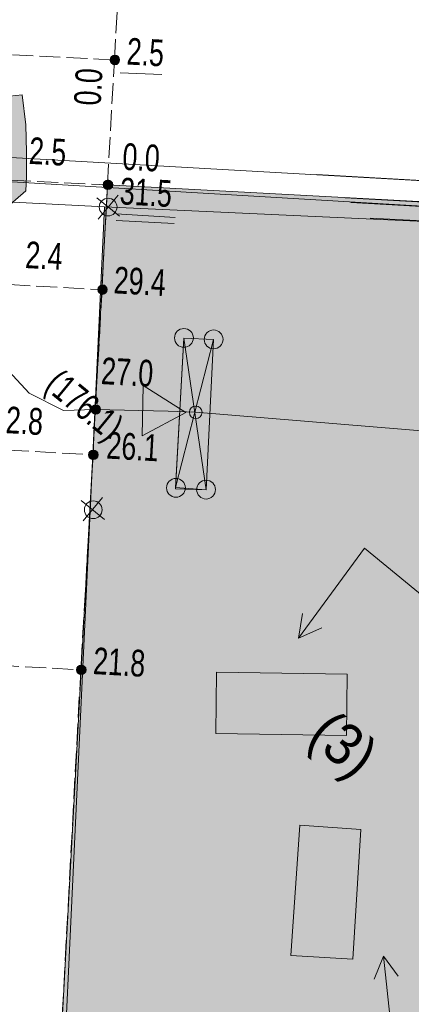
# Model space of a CAD drawing. Header units: metres. Extents: x -740 to 758, y -633 to 854.
# Tile 244 of 256: x -367.59 to -359.78, y 248.89 to 268.57. Entities that reach past the tile are written whole.
import ezdxf

# ---------------------------------------------------------------- set-up
doc = ezdxf.new("R2010")
doc.units = ezdxf.units.M
doc.header["$MEASUREMENT"] = 0
doc.linetypes.add('416_125', pattern=[0.5408, 0.416, -0.1248])
for name, color, linetype in [('Gis.LOVION', 7, 'Continuous'), ('Grundkarte.LOVION', 7, 'Continuous'), ('Grundkarte_Text.LOVION', 7, 'Continuous'), ('Strom.LOVION', 7, 'Continuous'), ('StromBemass.LOVION', 7, 'Continuous'), ('Telko.LOVION', 7, 'Continuous')]:
    doc.layers.add(name, color=color, linetype=linetype)
doc.styles.add('ERSTELLTER_STIL_1', font='arial.ttf')

msp = doc.modelspace()

# ---------------------------------------------------------------- hatches: boundary and pattern name
at = {"layer": 'Gis.LOVION', "linetype": 'Continuous', "lineweight": 18}
msp.add_hatch(color=254, dxfattribs=at).paths.add_polyline_path([(-368.985, 267.602), (-369.342, 267.168), (-369.3, 266.891), (-369.238, 266.41), (-369.186, 265.883), (-369.173, 265.441), (-369.163, 265.19), (-368.804, 264.841), (-368.551, 264.822), (-368.148, 264.787), (-367.882, 264.784), (-367.474, 265.148), (-367.457, 265.431), (-367.461, 265.918), (-367.47, 266.464), (-367.543, 267.063), (-368.187, 267), (-368.13, 266.414), (-368.111, 265.914), (-368.123, 265.44), (-368.51, 265.461), (-368.539, 265.916), (-368.594, 266.472), (-368.658, 266.983), (-368.187, 267), (-368.174, 267.016), (-368.237, 267.66), (-368.25, 267.644), (-368.705, 267.614)])
at = {"layer": 'Grundkarte.LOVION', "linetype": 'Continuous', "lineweight": 18}
for points in [[(-365.906, 264.829), (-367.371, 233.563), (-349.916, 232.787), (-348.211, 264.017)], [(-360.602, 264.599), (-348.743, 254.853), (-348.246, 263.975)]]:
    msp.add_hatch(color=254, dxfattribs=at).paths.add_polyline_path(points)
at = {"layer": 'Strom.LOVION', "linetype": 'Continuous', "lineweight": 18}
for color, points in [(34, [(-367.546, 233.842), (-349.789, 232.844), (-348.078, 264.311), (-365.845, 265.263)]), (34, [(-361.1, 265.009), (-348.615, 254.747), (-348.099, 264.285)]), (49, [(-364.173, 262.089), (-364.159, 262.108), (-364.148, 262.128), (-364.139, 262.15), (-364.133, 262.173), (-364.131, 262.197), (-364.131, 262.22), (-364.134, 262.244), (-364.14, 262.266), (-364.148, 262.288), (-364.16, 262.309), (-364.174, 262.328), (-364.19, 262.345), (-364.208, 262.36), (-364.228, 262.373), (-364.249, 262.383), (-364.272, 262.39), (-364.295, 262.394), (-364.319, 262.395), (-364.342, 262.394), (-364.365, 262.389), (-364.388, 262.382), (-364.409, 262.372), (-364.429, 262.359), (-364.447, 262.344), (-364.463, 262.327), (-364.477, 262.308), (-364.488, 262.287), (-364.497, 262.265), (-364.502, 262.242), (-364.505, 262.219), (-364.505, 262.195), (-364.502, 262.172), (-364.496, 262.149), (-364.488, 262.127), (-364.476, 262.107), (-364.462, 262.088), (-364.446, 262.07), (-364.428, 262.056), (-364.408, 262.043), (-364.386, 262.033), (-364.364, 262.026), (-364.341, 262.021), (-364.317, 262.02), (-364.294, 262.022), (-364.271, 262.026), (-364.248, 262.033), (-364.227, 262.044), (-364.207, 262.056), (-364.189, 262.071)]), (49, [(-363.58, 262.059), (-363.566, 262.078), (-363.555, 262.099), (-363.546, 262.121), (-363.54, 262.144), (-363.537, 262.167), (-363.537, 262.191), (-363.54, 262.214), (-363.546, 262.237), (-363.555, 262.259), (-363.567, 262.28), (-363.58, 262.299), (-363.597, 262.316), (-363.615, 262.331), (-363.635, 262.343), (-363.656, 262.353), (-363.679, 262.36), (-363.702, 262.365), (-363.725, 262.366), (-363.749, 262.365), (-363.772, 262.36), (-363.794, 262.353), (-363.816, 262.343), (-363.835, 262.33), (-363.854, 262.315), (-363.87, 262.298), (-363.883, 262.279), (-363.895, 262.258), (-363.903, 262.236), (-363.909, 262.213), (-363.912, 262.19), (-363.912, 262.166), (-363.909, 262.143), (-363.903, 262.12), (-363.894, 262.098), (-363.883, 262.077), (-363.869, 262.058), (-363.853, 262.041), (-363.835, 262.026), (-363.815, 262.014), (-363.793, 262.004), (-363.771, 261.997), (-363.748, 261.992), (-363.724, 261.991), (-363.701, 261.992), (-363.677, 261.997), (-363.655, 262.004), (-363.634, 262.014), (-363.614, 262.027), (-363.596, 262.042)]), (49, [(-363.985, 260.643), (-363.976, 260.656), (-363.968, 260.669), (-363.963, 260.684), (-363.959, 260.699), (-363.957, 260.715), (-363.957, 260.731), (-363.959, 260.746), (-363.963, 260.761), (-363.969, 260.776), (-363.976, 260.79), (-363.986, 260.802), (-363.996, 260.814), (-364.009, 260.824), (-364.022, 260.832), (-364.036, 260.839), (-364.051, 260.843), (-364.066, 260.846), (-364.082, 260.847), (-364.098, 260.846), (-364.113, 260.843), (-364.128, 260.838), (-364.142, 260.832), (-364.155, 260.823), (-364.167, 260.813), (-364.178, 260.802), (-364.187, 260.789), (-364.195, 260.775), (-364.2, 260.76), (-364.204, 260.745), (-364.206, 260.73), (-364.206, 260.714), (-364.204, 260.699), (-364.2, 260.683), (-364.194, 260.669), (-364.187, 260.655), (-364.178, 260.642), (-364.167, 260.631), (-364.155, 260.621), (-364.141, 260.613), (-364.127, 260.606), (-364.112, 260.601), (-364.097, 260.598), (-364.081, 260.597), (-364.066, 260.598), (-364.05, 260.601), (-364.035, 260.606), (-364.021, 260.613), (-364.008, 260.622), (-363.996, 260.632)]), (49, [(-364.332, 259.093), (-364.318, 259.112), (-364.307, 259.133), (-364.298, 259.155), (-364.292, 259.178), (-364.29, 259.201), (-364.29, 259.225), (-364.293, 259.248), (-364.299, 259.271), (-364.307, 259.293), (-364.319, 259.313), (-364.333, 259.332), (-364.349, 259.349), (-364.367, 259.364), (-364.387, 259.377), (-364.408, 259.387), (-364.431, 259.394), (-364.454, 259.398), (-364.477, 259.4), (-364.501, 259.398), (-364.524, 259.394), (-364.546, 259.386), (-364.568, 259.376), (-364.587, 259.364), (-364.606, 259.349), (-364.622, 259.331), (-364.635, 259.312), (-364.647, 259.292), (-364.655, 259.27), (-364.661, 259.247), (-364.664, 259.223), (-364.664, 259.2), (-364.661, 259.177), (-364.655, 259.154), (-364.646, 259.132), (-364.635, 259.111), (-364.621, 259.092), (-364.605, 259.075), (-364.586, 259.06), (-364.567, 259.048), (-364.545, 259.038), (-364.523, 259.03), (-364.5, 259.026), (-364.476, 259.025), (-364.453, 259.026), (-364.43, 259.031), (-364.407, 259.038), (-364.386, 259.048), (-364.366, 259.061), (-364.348, 259.076)]), (49, [(-363.731, 259.058), (-363.718, 259.077), (-363.706, 259.098), (-363.698, 259.12), (-363.692, 259.142), (-363.689, 259.166), (-363.689, 259.189), (-363.692, 259.213), (-363.698, 259.236), (-363.707, 259.258), (-363.718, 259.278), (-363.732, 259.297), (-363.748, 259.314), (-363.767, 259.329), (-363.787, 259.342), (-363.808, 259.352), (-363.83, 259.359), (-363.854, 259.364), (-363.877, 259.365), (-363.901, 259.363), (-363.924, 259.359), (-363.946, 259.352), (-363.968, 259.341), (-363.987, 259.329), (-364.006, 259.314), (-364.022, 259.296), (-364.035, 259.277), (-364.047, 259.257), (-364.055, 259.235), (-364.061, 259.212), (-364.064, 259.188), (-364.064, 259.165), (-364.061, 259.141), (-364.055, 259.118), (-364.046, 259.097), (-364.035, 259.076), (-364.021, 259.057), (-364.005, 259.04), (-363.986, 259.025), (-363.966, 259.012), (-363.945, 259.002), (-363.923, 258.995), (-363.899, 258.991), (-363.876, 258.989), (-363.852, 258.991), (-363.829, 258.995), (-363.807, 259.003), (-363.785, 259.013), (-363.766, 259.025), (-363.747, 259.041)])]:
    msp.add_hatch(color=color, dxfattribs=at).paths.add_polyline_path(points)
at = {"layer": 'StromBemass.LOVION', "linetype": 'Continuous', "lineweight": 13}
for points in [[(-365.622, 267.701), (-365.615, 267.711), (-365.609, 267.721), (-365.605, 267.732), (-365.602, 267.744), (-365.601, 267.756), (-365.601, 267.767), (-365.602, 267.779), (-365.605, 267.791), (-365.61, 267.802), (-365.615, 267.812), (-365.622, 267.822), (-365.631, 267.831), (-365.64, 267.838), (-365.65, 267.844), (-365.661, 267.849), (-365.672, 267.853), (-365.684, 267.855), (-365.696, 267.856), (-365.708, 267.855), (-365.719, 267.853), (-365.731, 267.849), (-365.741, 267.844), (-365.751, 267.838), (-365.76, 267.83), (-365.769, 267.821), (-365.776, 267.812), (-365.781, 267.801), (-365.786, 267.79), (-365.789, 267.779), (-365.79, 267.767), (-365.79, 267.755), (-365.788, 267.743), (-365.785, 267.732), (-365.781, 267.721), (-365.775, 267.71), (-365.768, 267.701), (-365.76, 267.692), (-365.751, 267.684), (-365.741, 267.678), (-365.73, 267.673), (-365.719, 267.669), (-365.707, 267.667), (-365.695, 267.666), (-365.683, 267.667), (-365.671, 267.669), (-365.66, 267.673), (-365.649, 267.678), (-365.639, 267.685), (-365.63, 267.692)], [(-365.657, 267.721), (-365.652, 267.728), (-365.648, 267.734), (-365.646, 267.742), (-365.644, 267.749), (-365.643, 267.757), (-365.643, 267.765), (-365.644, 267.772), (-365.646, 267.78), (-365.649, 267.787), (-365.652, 267.794), (-365.657, 267.8), (-365.662, 267.806), (-365.668, 267.811), (-365.675, 267.815), (-365.682, 267.818), (-365.689, 267.82), (-365.697, 267.822), (-365.705, 267.822), (-365.712, 267.822), (-365.72, 267.82), (-365.727, 267.818), (-365.734, 267.815), (-365.741, 267.81), (-365.747, 267.805), (-365.752, 267.8), (-365.757, 267.793), (-365.76, 267.787), (-365.763, 267.779), (-365.765, 267.772), (-365.766, 267.764), (-365.766, 267.756), (-365.765, 267.749), (-365.763, 267.741), (-365.76, 267.734), (-365.756, 267.727), (-365.752, 267.721), (-365.747, 267.715), (-365.741, 267.71), (-365.734, 267.706), (-365.727, 267.703), (-365.72, 267.701), (-365.712, 267.699), (-365.704, 267.699), (-365.696, 267.699), (-365.689, 267.701), (-365.681, 267.703), (-365.674, 267.706), (-365.668, 267.711), (-365.662, 267.716)], [(-365.653, 267.723), (-365.649, 267.729), (-365.645, 267.736), (-365.642, 267.743), (-365.64, 267.751), (-365.639, 267.759), (-365.639, 267.767), (-365.64, 267.774), (-365.642, 267.782), (-365.645, 267.789), (-365.649, 267.796), (-365.654, 267.803), (-365.659, 267.808), (-365.665, 267.813), (-365.672, 267.817), (-365.679, 267.821), (-365.686, 267.823), (-365.694, 267.825), (-365.702, 267.825), (-365.71, 267.824), (-365.717, 267.823), (-365.725, 267.821), (-365.732, 267.817), (-365.739, 267.813), (-365.745, 267.808), (-365.75, 267.802), (-365.754, 267.796), (-365.758, 267.789), (-365.761, 267.782), (-365.763, 267.774), (-365.764, 267.766), (-365.764, 267.758), (-365.763, 267.751), (-365.761, 267.743), (-365.758, 267.736), (-365.754, 267.729), (-365.75, 267.723), (-365.744, 267.717), (-365.738, 267.712), (-365.732, 267.708), (-365.724, 267.704), (-365.717, 267.702), (-365.709, 267.701), (-365.701, 267.7), (-365.694, 267.701), (-365.686, 267.702), (-365.678, 267.705), (-365.671, 267.708), (-365.665, 267.712), (-365.659, 267.717)], [(-365.653, 267.723), (-365.649, 267.729), (-365.645, 267.736), (-365.642, 267.743), (-365.64, 267.751), (-365.639, 267.759), (-365.639, 267.767), (-365.64, 267.774), (-365.642, 267.782), (-365.645, 267.789), (-365.649, 267.796), (-365.654, 267.803), (-365.659, 267.808), (-365.665, 267.813), (-365.672, 267.817), (-365.679, 267.821), (-365.686, 267.823), (-365.694, 267.825), (-365.702, 267.825), (-365.71, 267.824), (-365.717, 267.823), (-365.725, 267.821), (-365.732, 267.817), (-365.739, 267.813), (-365.745, 267.808), (-365.75, 267.802), (-365.754, 267.796), (-365.758, 267.789), (-365.761, 267.782), (-365.763, 267.774), (-365.764, 267.766), (-365.764, 267.758), (-365.763, 267.751), (-365.761, 267.743), (-365.758, 267.736), (-365.754, 267.729), (-365.75, 267.723), (-365.744, 267.717), (-365.738, 267.712), (-365.732, 267.708), (-365.724, 267.704), (-365.717, 267.702), (-365.709, 267.701), (-365.701, 267.7), (-365.694, 267.701), (-365.686, 267.702), (-365.678, 267.705), (-365.671, 267.708), (-365.665, 267.712), (-365.659, 267.717)], [(-365.76, 265.206), (-365.753, 265.215), (-365.747, 265.226), (-365.743, 265.237), (-365.74, 265.249), (-365.738, 265.261), (-365.738, 265.273), (-365.74, 265.285), (-365.743, 265.297), (-365.748, 265.309), (-365.753, 265.319), (-365.761, 265.329), (-365.769, 265.338), (-365.778, 265.346), (-365.789, 265.352), (-365.8, 265.357), (-365.811, 265.361), (-365.823, 265.363), (-365.835, 265.364), (-365.847, 265.363), (-365.859, 265.361), (-365.871, 265.357), (-365.882, 265.352), (-365.892, 265.345), (-365.901, 265.337), (-365.91, 265.328), (-365.917, 265.319), (-365.923, 265.308), (-365.927, 265.297), (-365.93, 265.285), (-365.932, 265.273), (-365.932, 265.261), (-365.93, 265.249), (-365.927, 265.237), (-365.922, 265.226), (-365.917, 265.215), (-365.909, 265.205), (-365.901, 265.196), (-365.892, 265.189), (-365.881, 265.182), (-365.87, 265.177), (-365.859, 265.173), (-365.847, 265.171), (-365.835, 265.17), (-365.823, 265.171), (-365.811, 265.173), (-365.799, 265.177), (-365.788, 265.182), (-365.778, 265.189), (-365.769, 265.197)], [(-365.791, 265.227), (-365.786, 265.234), (-365.782, 265.24), (-365.779, 265.248), (-365.778, 265.255), (-365.777, 265.263), (-365.777, 265.271), (-365.778, 265.278), (-365.78, 265.286), (-365.782, 265.293), (-365.786, 265.3), (-365.791, 265.306), (-365.796, 265.312), (-365.802, 265.317), (-365.809, 265.321), (-365.816, 265.324), (-365.823, 265.326), (-365.831, 265.328), (-365.838, 265.328), (-365.846, 265.328), (-365.854, 265.326), (-365.861, 265.324), (-365.868, 265.32), (-365.875, 265.316), (-365.881, 265.311), (-365.886, 265.306), (-365.89, 265.299), (-365.894, 265.293), (-365.897, 265.285), (-365.899, 265.278), (-365.9, 265.27), (-365.9, 265.262), (-365.899, 265.255), (-365.897, 265.247), (-365.894, 265.24), (-365.89, 265.233), (-365.886, 265.227), (-365.88, 265.221), (-365.874, 265.216), (-365.868, 265.212), (-365.861, 265.209), (-365.853, 265.207), (-365.846, 265.205), (-365.838, 265.205), (-365.83, 265.205), (-365.823, 265.207), (-365.815, 265.209), (-365.808, 265.212), (-365.802, 265.217), (-365.796, 265.222)], [(-365.791, 265.227), (-365.786, 265.234), (-365.782, 265.24), (-365.779, 265.248), (-365.778, 265.255), (-365.777, 265.263), (-365.777, 265.271), (-365.778, 265.278), (-365.78, 265.286), (-365.782, 265.293), (-365.786, 265.3), (-365.791, 265.306), (-365.796, 265.312), (-365.802, 265.317), (-365.809, 265.321), (-365.816, 265.324), (-365.823, 265.326), (-365.831, 265.328), (-365.838, 265.328), (-365.846, 265.328), (-365.854, 265.326), (-365.861, 265.324), (-365.868, 265.32), (-365.875, 265.316), (-365.881, 265.311), (-365.886, 265.306), (-365.89, 265.299), (-365.894, 265.293), (-365.897, 265.285), (-365.899, 265.278), (-365.9, 265.27), (-365.9, 265.262), (-365.899, 265.255), (-365.897, 265.247), (-365.894, 265.24), (-365.89, 265.233), (-365.886, 265.227), (-365.88, 265.221), (-365.874, 265.216), (-365.868, 265.212), (-365.861, 265.209), (-365.853, 265.207), (-365.846, 265.205), (-365.838, 265.205), (-365.83, 265.205), (-365.823, 265.207), (-365.815, 265.209), (-365.808, 265.212), (-365.802, 265.217), (-365.796, 265.222)], [(-365.791, 265.227), (-365.786, 265.234), (-365.782, 265.24), (-365.779, 265.248), (-365.778, 265.255), (-365.777, 265.263), (-365.777, 265.271), (-365.778, 265.278), (-365.78, 265.286), (-365.782, 265.293), (-365.786, 265.3), (-365.791, 265.306), (-365.796, 265.312), (-365.802, 265.317), (-365.809, 265.321), (-365.816, 265.324), (-365.823, 265.326), (-365.831, 265.328), (-365.838, 265.328), (-365.846, 265.328), (-365.854, 265.326), (-365.861, 265.324), (-365.868, 265.32), (-365.875, 265.316), (-365.881, 265.311), (-365.886, 265.306), (-365.89, 265.299), (-365.894, 265.293), (-365.897, 265.285), (-365.899, 265.278), (-365.9, 265.27), (-365.9, 265.262), (-365.899, 265.255), (-365.897, 265.247), (-365.894, 265.24), (-365.89, 265.233), (-365.886, 265.227), (-365.88, 265.221), (-365.874, 265.216), (-365.868, 265.212), (-365.861, 265.209), (-365.853, 265.207), (-365.846, 265.205), (-365.838, 265.205), (-365.83, 265.205), (-365.823, 265.207), (-365.815, 265.209), (-365.808, 265.212), (-365.802, 265.217), (-365.796, 265.222)], [(-365.791, 265.227), (-365.786, 265.234), (-365.782, 265.24), (-365.779, 265.248), (-365.778, 265.255), (-365.777, 265.263), (-365.777, 265.271), (-365.778, 265.278), (-365.78, 265.286), (-365.782, 265.293), (-365.786, 265.3), (-365.791, 265.306), (-365.796, 265.312), (-365.802, 265.317), (-365.809, 265.321), (-365.816, 265.324), (-365.823, 265.326), (-365.831, 265.328), (-365.838, 265.328), (-365.846, 265.328), (-365.854, 265.326), (-365.861, 265.324), (-365.868, 265.32), (-365.875, 265.316), (-365.881, 265.311), (-365.886, 265.306), (-365.89, 265.299), (-365.894, 265.293), (-365.897, 265.285), (-365.899, 265.278), (-365.9, 265.27), (-365.9, 265.262), (-365.899, 265.255), (-365.897, 265.247), (-365.894, 265.24), (-365.89, 265.233), (-365.886, 265.227), (-365.88, 265.221), (-365.874, 265.216), (-365.868, 265.212), (-365.861, 265.209), (-365.853, 265.207), (-365.846, 265.205), (-365.838, 265.205), (-365.83, 265.205), (-365.823, 265.207), (-365.815, 265.209), (-365.808, 265.212), (-365.802, 265.217), (-365.796, 265.222)], [(-365.868, 263.112), (-365.861, 263.122), (-365.855, 263.132), (-365.851, 263.143), (-365.848, 263.155), (-365.846, 263.166), (-365.846, 263.178), (-365.848, 263.19), (-365.851, 263.201), (-365.855, 263.212), (-365.861, 263.222), (-365.868, 263.232), (-365.876, 263.24), (-365.885, 263.248), (-365.895, 263.254), (-365.906, 263.259), (-365.917, 263.263), (-365.929, 263.265), (-365.94, 263.266), (-365.952, 263.265), (-365.964, 263.263), (-365.975, 263.259), (-365.985, 263.254), (-365.995, 263.247), (-366.004, 263.24), (-366.012, 263.231), (-366.019, 263.222), (-366.025, 263.211), (-366.029, 263.2), (-366.032, 263.189), (-366.034, 263.177), (-366.034, 263.166), (-366.032, 263.154), (-366.029, 263.143), (-366.025, 263.132), (-366.019, 263.121), (-366.012, 263.112), (-366.004, 263.103), (-365.995, 263.096), (-365.985, 263.089), (-365.974, 263.085), (-365.963, 263.081), (-365.951, 263.079), (-365.94, 263.078), (-365.928, 263.079), (-365.916, 263.081), (-365.905, 263.085), (-365.895, 263.09), (-365.885, 263.096), (-365.876, 263.104)], [(-365.899, 263.131), (-365.895, 263.137), (-365.891, 263.144), (-365.888, 263.151), (-365.886, 263.159), (-365.885, 263.167), (-365.885, 263.175), (-365.886, 263.183), (-365.888, 263.191), (-365.891, 263.198), (-365.895, 263.205), (-365.9, 263.211), (-365.905, 263.217), (-365.911, 263.222), (-365.918, 263.226), (-365.925, 263.23), (-365.933, 263.232), (-365.941, 263.234), (-365.949, 263.234), (-365.957, 263.234), (-365.964, 263.232), (-365.972, 263.23), (-365.979, 263.226), (-365.986, 263.222), (-365.992, 263.217), (-365.997, 263.211), (-366.002, 263.205), (-366.006, 263.198), (-366.009, 263.19), (-366.011, 263.183), (-366.012, 263.175), (-366.012, 263.167), (-366.011, 263.159), (-366.009, 263.151), (-366.006, 263.144), (-366.002, 263.137), (-365.997, 263.13), (-365.992, 263.124), (-365.986, 263.119), (-365.979, 263.115), (-365.972, 263.112), (-365.964, 263.109), (-365.956, 263.108), (-365.948, 263.107), (-365.94, 263.108), (-365.932, 263.11), (-365.925, 263.112), (-365.918, 263.115), (-365.911, 263.12), (-365.905, 263.125)], [(-365.896, 263.128), (-365.891, 263.134), (-365.887, 263.141), (-365.884, 263.149), (-365.882, 263.156), (-365.881, 263.164), (-365.881, 263.172), (-365.882, 263.18), (-365.884, 263.188), (-365.887, 263.196), (-365.891, 263.203), (-365.896, 263.209), (-365.902, 263.215), (-365.908, 263.22), (-365.915, 263.224), (-365.922, 263.228), (-365.93, 263.23), (-365.937, 263.232), (-365.945, 263.232), (-365.953, 263.232), (-365.961, 263.23), (-365.969, 263.228), (-365.976, 263.224), (-365.983, 263.22), (-365.989, 263.215), (-365.995, 263.209), (-365.999, 263.202), (-366.003, 263.195), (-366.006, 263.188), (-366.008, 263.18), (-366.009, 263.172), (-366.009, 263.164), (-366.008, 263.156), (-366.006, 263.148), (-366.003, 263.141), (-365.999, 263.134), (-365.994, 263.127), (-365.989, 263.121), (-365.983, 263.116), (-365.976, 263.112), (-365.969, 263.109), (-365.961, 263.106), (-365.953, 263.105), (-365.945, 263.104), (-365.937, 263.105), (-365.929, 263.106), (-365.921, 263.109), (-365.914, 263.112), (-365.907, 263.117), (-365.901, 263.122)], [(-366.005, 260.718), (-365.998, 260.728), (-365.993, 260.738), (-365.989, 260.749), (-365.986, 260.76), (-365.984, 260.772), (-365.984, 260.783), (-365.986, 260.795), (-365.989, 260.806), (-365.993, 260.817), (-365.999, 260.827), (-366.005, 260.836), (-366.013, 260.845), (-366.022, 260.852), (-366.032, 260.858), (-366.043, 260.863), (-366.054, 260.867), (-366.065, 260.869), (-366.077, 260.869), (-366.088, 260.869), (-366.1, 260.866), (-366.111, 260.863), (-366.121, 260.858), (-366.131, 260.852), (-366.14, 260.844), (-366.148, 260.836), (-366.154, 260.826), (-366.16, 260.816), (-366.164, 260.805), (-366.167, 260.794), (-366.168, 260.783), (-366.168, 260.771), (-366.167, 260.759), (-366.164, 260.748), (-366.16, 260.738), (-366.154, 260.727), (-366.147, 260.718), (-366.139, 260.71), (-366.13, 260.702), (-366.121, 260.696), (-366.11, 260.691), (-366.099, 260.688), (-366.088, 260.685), (-366.076, 260.685), (-366.064, 260.686), (-366.053, 260.688), (-366.042, 260.691), (-366.032, 260.696), (-366.022, 260.703), (-366.013, 260.71)], [(-366.03, 260.734), (-366.026, 260.74), (-366.022, 260.747), (-366.019, 260.754), (-366.017, 260.762), (-366.017, 260.769), (-366.017, 260.777), (-366.018, 260.785), (-366.019, 260.792), (-366.022, 260.799), (-366.026, 260.806), (-366.031, 260.812), (-366.036, 260.818), (-366.042, 260.822), (-366.048, 260.827), (-366.055, 260.83), (-366.063, 260.832), (-366.07, 260.834), (-366.078, 260.834), (-366.085, 260.834), (-366.093, 260.832), (-366.1, 260.83), (-366.107, 260.826), (-366.114, 260.822), (-366.12, 260.817), (-366.125, 260.812), (-366.129, 260.805), (-366.133, 260.799), (-366.136, 260.792), (-366.138, 260.784), (-366.139, 260.776), (-366.139, 260.769), (-366.138, 260.761), (-366.136, 260.754), (-366.133, 260.747), (-366.129, 260.74), (-366.125, 260.734), (-366.119, 260.728), (-366.113, 260.723), (-366.107, 260.719), (-366.1, 260.716), (-366.093, 260.714), (-366.085, 260.712), (-366.077, 260.712), (-366.07, 260.712), (-366.062, 260.714), (-366.055, 260.716), (-366.048, 260.719), (-366.041, 260.723), (-366.036, 260.728)], [(-366.051, 259.812), (-366.044, 259.822), (-366.039, 259.832), (-366.034, 259.843), (-366.031, 259.855), (-366.03, 259.866), (-366.03, 259.878), (-366.032, 259.89), (-366.035, 259.902), (-366.039, 259.913), (-366.045, 259.923), (-366.052, 259.933), (-366.06, 259.941), (-366.069, 259.949), (-366.079, 259.955), (-366.09, 259.96), (-366.101, 259.964), (-366.113, 259.966), (-366.125, 259.967), (-366.137, 259.966), (-366.149, 259.964), (-366.16, 259.96), (-366.171, 259.955), (-366.181, 259.949), (-366.19, 259.941), (-366.198, 259.932), (-366.205, 259.923), (-366.211, 259.912), (-366.215, 259.901), (-366.218, 259.89), (-366.219, 259.878), (-366.219, 259.866), (-366.218, 259.854), (-366.215, 259.842), (-366.21, 259.831), (-366.205, 259.821), (-366.198, 259.811), (-366.189, 259.803), (-366.18, 259.795), (-366.17, 259.789), (-366.159, 259.784), (-366.148, 259.78), (-366.136, 259.778), (-366.124, 259.777), (-366.113, 259.778), (-366.101, 259.78), (-366.09, 259.784), (-366.079, 259.789), (-366.069, 259.796), (-366.06, 259.803)], [(-366.078, 259.833), (-366.073, 259.84), (-366.069, 259.847), (-366.066, 259.854), (-366.064, 259.862), (-366.063, 259.87), (-366.063, 259.879), (-366.064, 259.887), (-366.066, 259.895), (-366.069, 259.902), (-366.073, 259.909), (-366.078, 259.916), (-366.084, 259.922), (-366.09, 259.927), (-366.097, 259.931), (-366.104, 259.935), (-366.112, 259.937), (-366.12, 259.939), (-366.128, 259.939), (-366.136, 259.939), (-366.144, 259.937), (-366.152, 259.935), (-366.16, 259.931), (-366.166, 259.927), (-366.173, 259.922), (-366.178, 259.916), (-366.183, 259.909), (-366.187, 259.902), (-366.19, 259.894), (-366.192, 259.886), (-366.193, 259.878), (-366.193, 259.87), (-366.192, 259.862), (-366.19, 259.854), (-366.187, 259.846), (-366.183, 259.839), (-366.178, 259.833), (-366.172, 259.827), (-366.166, 259.822), (-366.159, 259.817), (-366.152, 259.814), (-366.144, 259.811), (-366.136, 259.81), (-366.128, 259.809), (-366.12, 259.81), (-366.112, 259.811), (-366.104, 259.814), (-366.096, 259.817), (-366.09, 259.822), (-366.083, 259.827)], [(-366.075, 259.83), (-366.07, 259.836), (-366.066, 259.844), (-366.063, 259.851), (-366.061, 259.859), (-366.06, 259.867), (-366.06, 259.875), (-366.061, 259.883), (-366.064, 259.891), (-366.067, 259.899), (-366.07, 259.906), (-366.075, 259.913), (-366.081, 259.919), (-366.087, 259.924), (-366.094, 259.928), (-366.102, 259.932), (-366.109, 259.934), (-366.117, 259.936), (-366.126, 259.936), (-366.134, 259.936), (-366.142, 259.934), (-366.149, 259.931), (-366.157, 259.928), (-366.164, 259.924), (-366.17, 259.918), (-366.176, 259.912), (-366.18, 259.906), (-366.184, 259.899), (-366.187, 259.891), (-366.189, 259.883), (-366.19, 259.875), (-366.19, 259.867), (-366.189, 259.859), (-366.187, 259.851), (-366.184, 259.843), (-366.18, 259.836), (-366.175, 259.829), (-366.17, 259.824), (-366.163, 259.818), (-366.156, 259.814), (-366.149, 259.811), (-366.141, 259.808), (-366.133, 259.807), (-366.125, 259.806), (-366.117, 259.807), (-366.109, 259.808), (-366.101, 259.811), (-366.094, 259.814), (-366.087, 259.819), (-366.081, 259.824)], [(-366.292, 255.515), (-366.285, 255.525), (-366.28, 255.535), (-366.275, 255.547), (-366.272, 255.558), (-366.271, 255.57), (-366.271, 255.582), (-366.273, 255.594), (-366.276, 255.605), (-366.28, 255.616), (-366.286, 255.627), (-366.293, 255.636), (-366.301, 255.645), (-366.31, 255.653), (-366.32, 255.659), (-366.331, 255.664), (-366.342, 255.668), (-366.354, 255.67), (-366.366, 255.671), (-366.378, 255.67), (-366.39, 255.668), (-366.401, 255.664), (-366.412, 255.659), (-366.422, 255.652), (-366.431, 255.645), (-366.439, 255.636), (-366.446, 255.626), (-366.452, 255.616), (-366.456, 255.605), (-366.459, 255.593), (-366.461, 255.581), (-366.461, 255.569), (-366.459, 255.558), (-366.456, 255.546), (-366.452, 255.535), (-366.446, 255.524), (-366.439, 255.515), (-366.431, 255.506), (-366.421, 255.499), (-366.411, 255.492), (-366.401, 255.487), (-366.389, 255.484), (-366.377, 255.481), (-366.366, 255.481), (-366.354, 255.481), (-366.342, 255.484), (-366.331, 255.487), (-366.32, 255.493), (-366.31, 255.499), (-366.301, 255.507)], [(-366.321, 255.54), (-366.317, 255.546), (-366.313, 255.553), (-366.31, 255.56), (-366.308, 255.568), (-366.307, 255.576), (-366.307, 255.583), (-366.308, 255.591), (-366.31, 255.599), (-366.313, 255.606), (-366.317, 255.613), (-366.321, 255.619), (-366.327, 255.625), (-366.333, 255.629), (-366.339, 255.634), (-366.346, 255.637), (-366.354, 255.639), (-366.361, 255.641), (-366.369, 255.641), (-366.377, 255.641), (-366.384, 255.639), (-366.392, 255.637), (-366.399, 255.633), (-366.405, 255.629), (-366.411, 255.624), (-366.417, 255.619), (-366.421, 255.612), (-366.425, 255.605), (-366.428, 255.598), (-366.43, 255.591), (-366.431, 255.583), (-366.431, 255.575), (-366.43, 255.568), (-366.428, 255.56), (-366.425, 255.553), (-366.421, 255.546), (-366.416, 255.54), (-366.411, 255.534), (-366.405, 255.529), (-366.398, 255.525), (-366.391, 255.522), (-366.384, 255.52), (-366.376, 255.518), (-366.369, 255.518), (-366.361, 255.518), (-366.353, 255.52), (-366.346, 255.522), (-366.339, 255.525), (-366.332, 255.53), (-366.327, 255.535)], [(-366.319, 255.537), (-366.314, 255.544), (-366.311, 255.55), (-366.308, 255.558), (-366.306, 255.565), (-366.305, 255.573), (-366.305, 255.581), (-366.306, 255.588), (-366.308, 255.596), (-366.311, 255.603), (-366.315, 255.61), (-366.319, 255.616), (-366.325, 255.622), (-366.331, 255.627), (-366.337, 255.631), (-366.344, 255.634), (-366.352, 255.637), (-366.359, 255.638), (-366.367, 255.639), (-366.375, 255.638), (-366.383, 255.637), (-366.39, 255.634), (-366.397, 255.631), (-366.404, 255.627), (-366.41, 255.622), (-366.415, 255.616), (-366.419, 255.61), (-366.423, 255.603), (-366.426, 255.596), (-366.428, 255.588), (-366.429, 255.58), (-366.429, 255.573), (-366.428, 255.565), (-366.426, 255.557), (-366.423, 255.55), (-366.419, 255.543), (-366.415, 255.537), (-366.409, 255.531), (-366.403, 255.526), (-366.397, 255.522), (-366.39, 255.519), (-366.382, 255.516), (-366.374, 255.515), (-366.367, 255.515), (-366.359, 255.515), (-366.351, 255.517), (-366.344, 255.519), (-366.337, 255.522), (-366.33, 255.527), (-366.324, 255.532)]]:
    msp.add_hatch(color=7, dxfattribs=at).paths.add_polyline_path(points)
at = {"layer": 'Telko.LOVION', "linetype": 'Continuous', "lineweight": 13}
for points in [[(-363.667, 255.531), (-363.68, 254.303), (-361.075, 254.262), (-361.062, 255.49)], [(-360.788, 252.384), (-362.008, 252.471), (-362.182, 249.868), (-360.949, 249.797)]]:
    msp.add_hatch(color=7, dxfattribs=at).paths.add_polyline_path(points)

# ---------------------------------------------------------------- linework, layer by layer
at = {"layer": 'Gis.LOVION', "color": 7, "linetype": 'Continuous', "lineweight": 13}
msp.add_lwpolyline([(-368.187, 267), (-367.543, 267.063), (-367.47, 266.464), (-367.461, 265.918), (-367.457, 265.431), (-367.474, 265.148), (-367.882, 264.784)], dxfattribs=at)
at = {"layer": 'Grundkarte.LOVION', "color": 253, "linetype": 'Continuous', "lineweight": 18}
for points in [[(-374.528, 278.252), (-369.067, 276.51), (-344.709, 268.607), (-344.98, 263.822), (-348.246, 263.975), (-360.602, 264.599)], [(-347.322, 263.986), (-348.211, 264.017), (-365.906, 264.829), (-373.866, 265.233), (-373.568, 270.641), (-380.516, 270.967)]]:
    msp.add_lwpolyline(points, dxfattribs=at)
at = {"layer": 'Grundkarte.LOVION', "color": 8, "linetype": 'Continuous', "lineweight": 18}
msp.add_lwpolyline([(-365.906, 264.829), (-348.211, 264.017), (-349.916, 232.787), (-367.371, 233.563)], close=True, dxfattribs=at)
msp.add_lwpolyline([(-360.602, 264.599), (-348.246, 263.975), (-348.743, 254.853)], dxfattribs=at)
at = {"layer": 'Strom.LOVION', "color": 194, "linetype": 'Continuous', "lineweight": 18}
for points in [[(-375.286, 277.33), (-374.949, 277.215), (-372.462, 274.902), (-370.124, 271.85), (-368.388, 268), (-368.264, 266.874), (-368.189, 266.113), (-368.23, 265.474), (-368.237, 264.941), (-368.343, 263.305), (-368.327, 262.834), (-368.064, 261.81), (-367.404, 261.106), (-366.72, 260.759), (-366.086, 260.777)], [(-366.086, 260.777), (-364.634, 260.742), (-364.086, 260.721), (-359.169, 260.315), (-358.356, 260.158), (-357.916, 259.743), (-357.615, 259.226), (-357.514, 258.497), (-358.072, 248.186), (-357.769, 247.802), (-356.892, 247.297), (-355.626, 247.199), (-354.571, 247.14), (-352.951, 247.047), (-352.535, 247.028)]]:
    msp.add_lwpolyline(points, dxfattribs=at)
at = {"layer": 'Strom.LOVION', "color": 34, "linetype": 'Continuous', "lineweight": 18}
msp.add_lwpolyline([(-367.546, 233.842), (-365.845, 265.263), (-348.078, 264.311), (-349.789, 232.844)], close=True, dxfattribs=at)
at = {"layer": 'Strom.LOVION', "color": 9, "linetype": 'Continuous', "lineweight": 18}
for points in [[(-366.056, 265.006), (-365.606, 264.637)], [(-366.056, 265.006), (-365.606, 264.637)], [(-366.056, 265.006), (-365.606, 264.637)], [(-366.03, 264.58), (-365.633, 265.062)], [(-366.03, 264.58), (-365.633, 265.062)], [(-366.03, 264.58), (-365.633, 265.062)], [(-366.367, 258.961), (-365.901, 258.578)], [(-366.367, 258.961), (-365.901, 258.578)], [(-366.327, 258.551), (-365.944, 259.018)], [(-366.327, 258.551), (-365.944, 259.018)]]:
    msp.add_lwpolyline(points, dxfattribs=at)
at = {"layer": 'Strom.LOVION', "color": 34, "linetype": 'Continuous', "lineweight": 18}
msp.add_lwpolyline([(-361.1, 265.009), (-348.099, 264.285), (-348.615, 254.747)], dxfattribs=at)
at = {"layer": 'Strom.LOVION', "color": 49, "linetype": 'Continuous', "lineweight": 18}
for points in [[(-364.32, 262.206), (-363.725, 262.175), (-363.875, 259.175), (-364.486, 259.219)], [(-365.128, 261.255), (-364.277, 260.717), (-365.148, 260.248)]]:
    msp.add_lwpolyline(points, close=True, dxfattribs=at)
for points in [[(-363.725, 262.175), (-364.486, 259.219)], [(-364.32, 262.206), (-363.875, 259.175)]]:
    msp.add_lwpolyline(points, dxfattribs=at)
at = {"layer": 'Strom.LOVION', "color": 7, "linetype": 'Continuous', "lineweight": 13}
msp.add_lwpolyline([(-364.32, 262.206), (-363.725, 262.175), (-363.875, 259.175), (-364.483, 259.19)], close=True, dxfattribs=at)
at = {"layer": 'Strom.LOVION', "color": 9, "linetype": 'Continuous', "lineweight": 18}
for centre in [(-365.83, 264.823), (-365.83, 264.823), (-365.83, 264.823), (-366.127, 258.774), (-366.127, 258.774)]:
    msp.add_circle(centre, 0.177, dxfattribs=at)
at = {"layer": 'Strom.LOVION', "color": 49, "linetype": 'Continuous', "lineweight": 18}
for centre, radius in [((-364.318, 262.208), 0.188), ((-363.725, 262.178), 0.188), ((-364.082, 260.722), 0.125), ((-364.477, 259.212), 0.188), ((-363.877, 259.177), 0.188)]:
    msp.add_circle(centre, radius, dxfattribs=at)
at = {"layer": 'StromBemass.LOVION', "color": 7, "linetype": '416_125', "lineweight": 13}
for points in [[(-368.325, 265.39), (-365.845, 265.263), (-365.705, 267.76), (-365.486, 271.564), (-370.076, 271.81), (-370.566, 271.836)], [(-365.705, 267.76), (-368.393, 267.896), (-368.692, 267.926)], [(-365.845, 265.263), (-365.951, 263.169), (-366.086, 260.777), (-366.131, 259.871), (-366.376, 255.576), (-366.846, 246.782)], [(-368.343, 263.305), (-365.951, 263.169)], [(-368.909, 260.028), (-366.131, 259.871)], [(-369.645, 255.759), (-366.376, 255.576)]]:
    msp.add_lwpolyline(points, dxfattribs=at)
at = {"layer": 'StromBemass.LOVION', "color": 7, "linetype": 'Continuous', "lineweight": 13}
for points in [[(-365.591, 267.505), (-364.76, 267.468)], [(-365.671, 264.689), (-364.496, 264.612)], [(-365.672, 264.556), (-364.514, 264.492)]]:
    msp.add_lwpolyline(points, dxfattribs=at)
for centre, radius in [((-365.695, 267.761), 0.0948), ((-365.704, 267.76), 0.0618), ((-365.702, 267.763), 0.0625), ((-365.702, 267.763), 0.0625), ((-365.835, 265.267), 0.0968), ((-365.838, 265.266), 0.0617), ((-365.838, 265.266), 0.0617), ((-365.838, 265.266), 0.0617), ((-365.838, 265.266), 0.0617), ((-365.94, 263.172), 0.0937), ((-365.948, 263.171), 0.0634), ((-365.945, 263.168), 0.0639), ((-366.076, 260.777), 0.0923), ((-366.078, 260.773), 0.0612), ((-366.125, 259.872), 0.0949), ((-366.128, 259.874), 0.0651), ((-366.125, 259.871), 0.065), ((-366.366, 255.576), 0.095), ((-366.369, 255.579), 0.0617), ((-366.367, 255.577), 0.062)]:
    msp.add_circle(centre, radius, dxfattribs=at)
at = {"layer": 'Telko.LOVION', "color": 1, "linetype": 'Continuous', "lineweight": 18}
for points in [[(-99.704, 319.383), (-114.735, 319.701), (-122.833, 321.215), (-161.78, 325.062), (-162.309, 324.582), (-162.776, 325.127), (-195.184, 325.727), (-247.211, 326.566), (-266.584, 326.712), (-268.259, 326.311), (-277.887, 305.686), (-301.955, 249.703), (-347.99, 264.68), (-361.663, 265.471)], [(-99.061, 318.855), (-99.091, 318.852), (-115.356, 319.404), (-121.657, 320.517), (-161.532, 323.889), (-162.041, 323.958), (-162.542, 323.938), (-266.995, 326.08), (-267.985, 325.629), (-268.833, 324.172), (-301.748, 248.941), (-347.997, 264.147), (-360.988, 264.916)], [(-347.18, 263.896), (-347.989, 264.157), (-377.642, 265.913), (-377.654, 265.276), (-377.868, 264.59), (-378.157, 265.286), (-378, 266.395), (-348.16, 264.702)]]:
    msp.add_lwpolyline(points, dxfattribs=at)
at = {"layer": 'Telko.LOVION', "color": 7, "linetype": 'Continuous', "lineweight": 13}
for points in [[(-353.984, 252.473), (-360.717, 258.006), (-362.034, 256.208)], [(-361.949, 256.704), (-362.034, 256.208), (-361.566, 256.416)], [(-360.044, 249.457), (-360.334, 249.857), (-360.525, 249.395)], [(-349.034, 235.859), (-359.802, 244.87), (-360.334, 249.857)]]:
    msp.add_lwpolyline(points, dxfattribs=at)
for points in [[(-363.667, 255.531), (-361.062, 255.49), (-361.075, 254.262), (-363.68, 254.303)], [(-363.667, 255.531), (-361.062, 255.49), (-361.075, 254.262), (-363.68, 254.303)], [(-360.788, 252.384), (-360.949, 249.797), (-362.182, 249.868), (-362.008, 252.471)], [(-360.788, 252.384), (-360.949, 249.797), (-362.182, 249.868), (-362.008, 252.471)]]:
    msp.add_lwpolyline(points, close=True, dxfattribs=at)

# ---------------------------------------------------------------- texts
at = {"layer": 'Grundkarte_Text.LOVION', "color": 7, "linetype": 'Continuous', "lineweight": 13, "insert": (-362.041, 253.985), "char_height": 0.83073, "attachment_point": 7, "rotation": 320.5841, "style": 'ERSTELLTER_STIL_1'}
msp.add_mtext('{\\A1;\\W0.89449x;(3)}', dxfattribs=at)
at = {"layer": 'Strom.LOVION', "color": 1, "linetype": 'Continuous', "lineweight": 18, "insert": (-367.223, 261.08), "char_height": 0.53355, "attachment_point": 7, "rotation": 320.5841, "style": 'ERSTELLTER_STIL_1'}
msp.add_mtext('{\\A1;\\W0.71558x;(176.1)}', dxfattribs=at)
at = {"layer": 'StromBemass.LOVION', "color": 7, "linetype": 'Continuous', "lineweight": 13, "attachment_point": 7, "style": 'ERSTELLTER_STIL_1'}
for s, insert, char_height, rotation in [('{\\A1;\\W0.71558x;2.5}', (-365.471, 267.664), 0.53354, 356.8744), ('{\\A1;\\W0.71557x;0.0}', (-365.974, 266.84), 0.53355, 86.8629), ('{\\A1;\\W0.71558x;2.5}', (-367.421, 265.679), 0.53355, 356.8801), ('{\\A1;\\W0.71558x;0.0}', (-365.556, 265.562), 0.53355, 356.8744), ('{\\A1;\\W0.71558x;31.5}', (-365.608, 264.871), 0.53354, 356.8539), ('{\\A1;\\W0.71558x;2.4}', (-367.494, 263.605), 0.53355, 356.8539), ('{\\A1;\\W0.71558x;29.4}', (-365.73, 263.092), 0.53354, 356.8539), ('{\\A1;\\W0.71558x;27.0}', (-365.982, 261.279), 0.53354, 356.8539), ('{\\A1;\\W0.71558x;2.8}', (-367.884, 260.299), 0.53355, 356.8539), ('{\\A1;\\W0.71558x;26.1}', (-365.874, 259.791), 0.53354, 356.8539), ('{\\A1;\\W0.71557x;21.8}', (-366.141, 255.485), 0.53355, 356.8539)]:
    msp.add_mtext(s, dxfattribs=dict(at, insert=insert, char_height=char_height, rotation=rotation))

doc.saveas('drawing.dxf')
